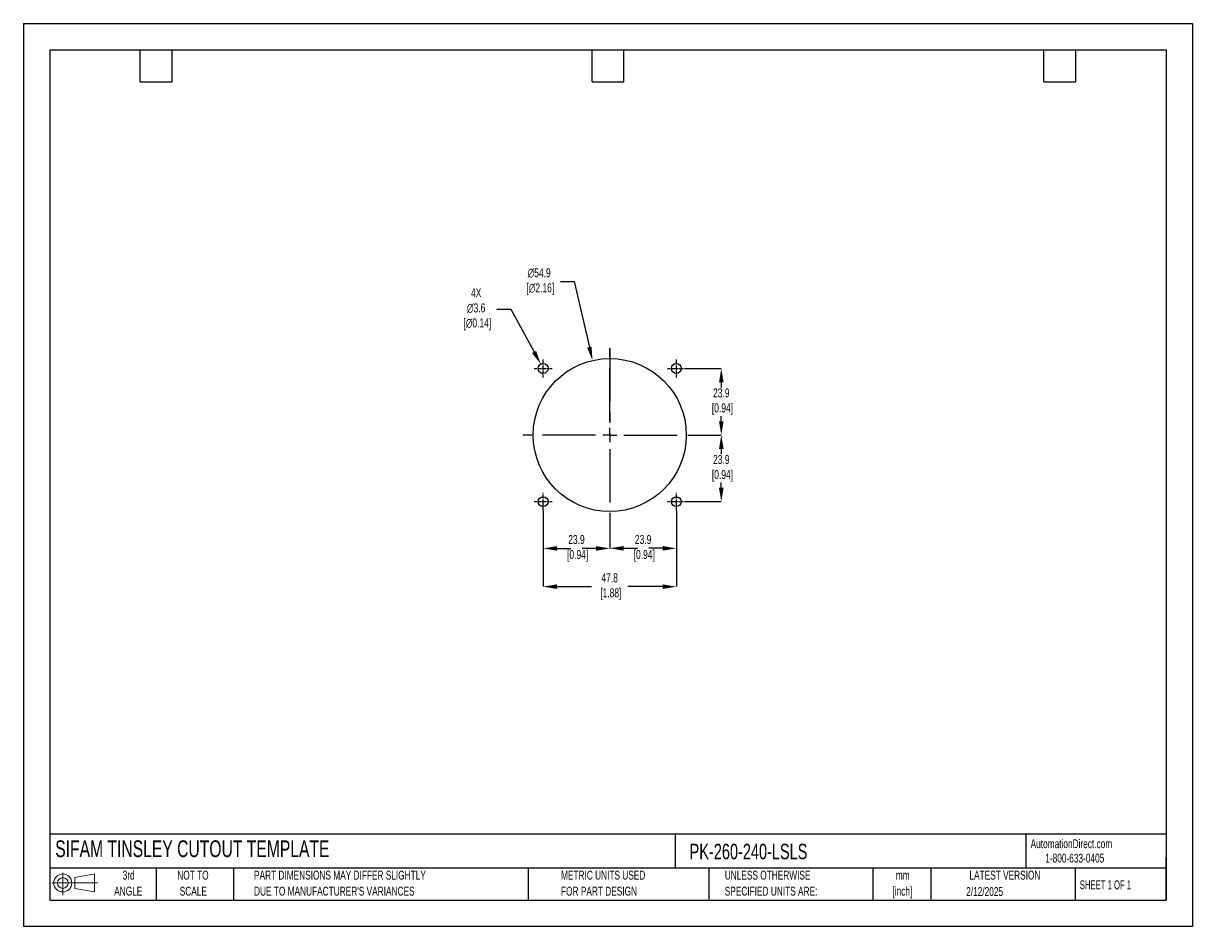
# Model space of a CAD drawing. Header units: millimetres. Extents: x 0 to 419, y 0 to 324.
import ezdxf

# ---------------------------------------------------------------- set-up
doc = ezdxf.new("R2010")
doc.units = ezdxf.units.MM
doc.header["$LTSCALE"] = 1.5
doc.header["$PDSIZE"] = -1
doc.linetypes.add('CENTERX2', pattern=[20.32, 12.7, -2.54, 2.54, -2.54])
for name, color, linetype in [('1', 7, 'Continuous'), ('CENTER', 40, 'CENTERX2'), ('SLD-DEFPOINTS', 7, 'Continuous')]:
    doc.layers.add(name, color=color, linetype=linetype)
doc.layers.add('DIMENSIONS', color=140, linetype='Continuous', lineweight=25)
doc.layers.add('TEXT', color=140, linetype='Continuous', lineweight=25)
doc.styles.add('SLDTEXTSTYLE0', font='TXT', dxfattribs={"width": 0.7})
doc.styles.add('SLDTEXTSTYLE1', font='TXT', dxfattribs={"width": 0.65})
doc.dimstyles.new('SLDDIMSTYLE0', dxfattribs={"dimtxt": 3.237012, "dimasz": 4.953, "dimexe": 0, "dimexo": 0.0625, "dimgap": 0.809253, "dimtad": 0, "dimtih": 1, "dimtoh": 1, "dimrnd": 1e-09, "dimzin": 12, "dimdsep": 46, "dimtxsty": 'SLDTEXTSTYLE0', "dimsah": 1, "dimcen": 0, "dimadec": 0, "dimazin": 3, "dimtfac": 1, "dimtofl": 0, "dimtmove": 0, "dimatfit": 3, "dimfxl": 0, "dimfrac": 2, "dimtolj": 1, "dimtzin": 12, "dimarcsym": 0})

# ---------------------------------------------------------------- blocks, each defined once
blk = doc.blocks.new('Block11')
at = {"color": 7, "linetype": 'Continuous', "lineweight": 18}
for p, q in [((0, 4.32), (16.31, 4.32)), ((3.88, 7.97), (3.88, 0)), ((8.22, 6.25), (15.26, 7.55)), ((8.22, 2.39), (8.22, 6.25)), ((15.26, 7.55), (15.26, 1.1)), ((8.22, 2.39), (15.26, 1.1))]:
    blk.add_line(p, q, dxfattribs=at)
for radius in [3.23, 1.93]:
    blk.add_circle((3.88, 4.32), radius, dxfattribs=at)
blk = doc.blocks.new('Block12')
at = {"layer": 'SLD-DEFPOINTS'}
blk.add_blockref('Block11', (0, 0), dxfattribs=at)
blk = doc.blocks.new('SW_NOTE_0_1')
at = {"layer": 'TEXT', "color": 0, "linetype": 'CENTERX2', "lineweight": 18, "char_height": 3.175, "attachment_point": 2, "style": 'SLDTEXTSTYLE0'}
for s, insert in [('mm', (4.27, 4.09)), ('[inch]', (4.14, -1.64))]:
    blk.add_mtext(s, dxfattribs=dict(at, insert=insert))
blk = doc.blocks.new('SW_NOTE_0_2')
at = {"layer": 'TEXT', "color": 0, "linetype": 'CENTERX2', "lineweight": 18, "char_height": 3.175, "attachment_point": 1, "style": 'SLDTEXTSTYLE0'}
for s, insert in [('UNLESS OTHERWISE', (0, 4.09)), ('SPECIFIED UNITS ARE:', (0, -1.64))]:
    blk.add_mtext(s, dxfattribs=dict(at, insert=insert))
blk = doc.blocks.new('SW_NOTE_0_3')
at = {"layer": 'TEXT', "color": 0, "linetype": 'CENTERX2', "lineweight": 18, "char_height": 3.175, "attachment_point": 1, "style": 'SLDTEXTSTYLE0'}
for s, insert in [('PART DIMENSIONS MAY DIFFER SLIGHTLY', (0, 4.09)), ("DUE TO MANUFACTURER'S VARIANCES", (0, -1.64))]:
    blk.add_mtext(s, dxfattribs=dict(at, insert=insert))
blk = doc.blocks.new('SW_NOTE_0_4')
at = {"layer": 'TEXT', "color": 0, "linetype": 'CENTERX2', "lineweight": 18, "char_height": 3.175, "attachment_point": 2, "style": 'SLDTEXTSTYLE0'}
for s, insert in [('NOT TO', (7.89, 4.09)), ('SCALE', (8.03, -1.64))]:
    blk.add_mtext(s, dxfattribs=dict(at, insert=insert))
blk = doc.blocks.new('SW_NOTE_0_5')
at = {"layer": 'TEXT', "color": 0, "linetype": 'CENTERX2', "lineweight": 18, "char_height": 3.175, "attachment_point": 2, "style": 'SLDTEXTSTYLE0'}
for s, insert in [('3rd', (3.47, 4.09)), ('ANGLE', (3.33, -1.64))]:
    blk.add_mtext(s, dxfattribs=dict(at, insert=insert))
blk = doc.blocks.new('SW_NOTE_0_6')
at = {"layer": 'TEXT', "color": 0, "linetype": 'CENTERX2', "lineweight": 18, "char_height": 3.175, "attachment_point": 1, "style": 'SLDTEXTSTYLE0'}
for s, insert in [('METRIC UNITS USED', (0, 4.09)), ('FOR PART DESIGN', (0, -1.64))]:
    blk.add_mtext(s, dxfattribs=dict(at, insert=insert))
blk = doc.blocks.new('SW_CENTERMARKSYMBOL_0')
at = {"layer": 'CENTER', "color": 0}
for p, q in [((0, 5.08), (0, 31.2)), ((-5.08, 0), (-31.2, 0)), ((0, 0), (-2.54, 0)), ((0, 0), (0, 2.54)), ((0, 0), (0, -2.54)), ((0, 0), (2.54, 0)), ((5.08, 0), (31.2, 0)), ((0, -5.08), (0, -31.2))]:
    blk.add_line(p, q, dxfattribs=at)
blk = doc.blocks.new('*D21')
at = {"layer": 'Defpoints', "color": 0}
for p in [(234.07, 149.18), (210.19, 145.06), (234.07, 135.64)]:
    blk.add_point(p, dxfattribs=at)
at = {"layer": 'DIMENSIONS', "color": 0, "lineweight": -2}
for p, q in [((234.07, 149.12), (234.07, 135.64)), ((210.19, 145), (210.19, 135.64)), ((215.14, 135.64), (220.09, 135.64)), ((229.11, 135.64), (224.16, 135.64))]:
    blk.add_line(p, q, dxfattribs=at)
at = {"layer": 'DIMENSIONS', "color": 0}
for points in [[(215.14, 136.47), (215.14, 134.82), (210.19, 135.64)], [(229.11, 136.47), (229.11, 134.82), (234.07, 135.64)]]:
    blk.add_solid(points, dxfattribs=at)
at = {"layer": 'DIMENSIONS', "color": 0, "insert": (222.13, 135.64), "char_height": 3.237, "attachment_point": 5, "style": 'SLDTEXTSTYLE0'}
blk.add_mtext('\\A1;23.9\\P [0.94]', dxfattribs=at)
blk = doc.blocks.new('*D22')
at = {"layer": 'Defpoints', "color": 0}
for p in [(186.31, 149.18), (234.07, 149.18), (234.07, 121.9)]:
    blk.add_point(p, dxfattribs=at)
at = {"layer": 'DIMENSIONS', "color": 0, "lineweight": -2}
for p, q in [((186.31, 149.12), (186.31, 121.9)), ((234.07, 149.12), (234.07, 121.9)), ((191.26, 121.9), (203.67, 121.9)), ((229.11, 121.9), (216.62, 121.9))]:
    blk.add_line(p, q, dxfattribs=at)
at = {"layer": 'DIMENSIONS', "color": 0}
for points in [[(191.26, 122.72), (191.26, 121.07), (186.31, 121.9)], [(229.11, 122.72), (229.11, 121.07), (234.07, 121.9)]]:
    blk.add_solid(points, dxfattribs=at)
at = {"layer": 'DIMENSIONS', "color": 0, "insert": (210.15, 121.9), "char_height": 3.237, "attachment_point": 5, "style": 'SLDTEXTSTYLE0'}
blk.add_mtext('\\A1;47.8\\P [1.88]', dxfattribs=at)
blk = doc.blocks.new('*D23')
at = {"layer": 'Defpoints', "color": 0}
for p in [(241.38, 176.25), (237.26, 152.37), (250.16, 152.37)]:
    blk.add_point(p, dxfattribs=at)
at = {"layer": 'DIMENSIONS', "color": 0, "lineweight": -2}
for p, q in [((241.44, 176.25), (250.16, 176.25)), ((250.16, 171.3), (250.16, 169.44)), ((250.16, 157.33), (250.16, 159.19)), ((237.32, 152.37), (250.16, 152.37))]:
    blk.add_line(p, q, dxfattribs=at)
at = {"layer": 'DIMENSIONS', "color": 0}
for points in [[(249.34, 171.3), (250.99, 171.3), (250.16, 176.25)], [(249.34, 157.33), (250.99, 157.33), (250.16, 152.37)]]:
    blk.add_solid(points, dxfattribs=at)
at = {"layer": 'DIMENSIONS', "color": 0, "insert": (250.16, 164.31), "char_height": 3.237, "attachment_point": 5, "style": 'SLDTEXTSTYLE0'}
blk.add_mtext('\\A1;23.9\\P [0.94]', dxfattribs=at)
blk = doc.blocks.new('*D24')
at = {"layer": 'Defpoints', "color": 0}
for p in [(237.26, 200.13), (241.38, 176.25), (250.16, 176.25)]:
    blk.add_point(p, dxfattribs=at)
at = {"layer": 'DIMENSIONS', "color": 0, "lineweight": -2}
for p, q in [((237.32, 200.13), (250.16, 200.13)), ((250.16, 195.18), (250.16, 193.32)), ((250.16, 181.21), (250.16, 183.07)), ((241.44, 176.25), (250.16, 176.25))]:
    blk.add_line(p, q, dxfattribs=at)
at = {"layer": 'DIMENSIONS', "color": 0}
for points in [[(249.34, 195.18), (250.99, 195.18), (250.16, 200.13)], [(249.34, 181.21), (250.99, 181.21), (250.16, 176.25)]]:
    blk.add_solid(points, dxfattribs=at)
at = {"layer": 'DIMENSIONS', "color": 0, "insert": (250.16, 188.19), "char_height": 3.237, "attachment_point": 5, "style": 'SLDTEXTSTYLE0'}
blk.add_mtext('\\A1;23.9\\P [0.94]', dxfattribs=at)
blk = doc.blocks.new('*D25')
at = {"layer": 'Defpoints', "color": 0}
for p in [(186.31, 149.18), (210.19, 145.06), (186.31, 135.61)]:
    blk.add_point(p, dxfattribs=at)
at = {"layer": 'DIMENSIONS', "color": 0, "lineweight": -2}
for p, q in [((186.31, 149.12), (186.31, 135.61)), ((210.19, 145), (210.19, 135.61)), ((191.26, 135.61), (196.21, 135.61)), ((205.23, 135.61), (200.28, 135.61))]:
    blk.add_line(p, q, dxfattribs=at)
at = {"layer": 'DIMENSIONS', "color": 0}
for points in [[(191.26, 136.43), (191.26, 134.78), (186.31, 135.61)], [(205.23, 136.43), (205.23, 134.78), (210.19, 135.61)]]:
    blk.add_solid(points, dxfattribs=at)
at = {"layer": 'DIMENSIONS', "color": 0, "insert": (198.25, 135.61), "char_height": 3.237, "attachment_point": 5, "style": 'SLDTEXTSTYLE0'}
blk.add_mtext('\\A1;23.9\\P [0.94]', dxfattribs=at)
blk = doc.blocks.new('*D26')
at = {"layer": 'Defpoints', "color": 0}
for p in [(203.99, 202.98), (216.38, 149.53)]:
    blk.add_point(p, dxfattribs=at)
at = {"layer": 'DIMENSIONS', "color": 0, "lineweight": -2}
for p, q in [((192.49, 231.25), (197.44, 231.25)), ((197.44, 231.25), (202.88, 207.8))]:
    blk.add_line(p, q, dxfattribs=at)
at = {"layer": 'DIMENSIONS', "color": 0}
blk.add_solid([(203.68, 207.99), (202.07, 207.62), (203.99, 202.98)], dxfattribs=at)
at = {"layer": 'DIMENSIONS', "color": 0, "insert": (184.88, 231.25), "char_height": 3.237, "attachment_point": 5, "style": 'SLDTEXTSTYLE0'}
blk.add_mtext('\\A1;∅54.9\\P [∅2.16]', dxfattribs=at)
blk = doc.blocks.new('*D27')
at = {"layer": 'Defpoints', "color": 0}
for p in [(185.45, 201.69), (187.16, 198.57)]:
    blk.add_point(p, dxfattribs=at)
at = {"layer": 'DIMENSIONS', "color": 0, "lineweight": -2}
for p, q in [((169.72, 221.36), (174.67, 221.36)), ((174.67, 221.36), (183.07, 206.04))]:
    blk.add_line(p, q, dxfattribs=at)
at = {"layer": 'DIMENSIONS', "color": 0}
blk.add_solid([(183.79, 206.43), (182.34, 205.64), (185.45, 201.69)], dxfattribs=at)
at = {"layer": 'DIMENSIONS', "color": 0, "insert": (162.3, 221.36), "char_height": 3.237, "attachment_point": 5, "style": 'SLDTEXTSTYLE0'}
blk.add_mtext('\\A1;4X\\P∅3.6\\P [∅0.14]', dxfattribs=at)

msp = doc.modelspace()

# ---------------------------------------------------------------- linework, layer by layer
at = {"color": 7, "linetype": 'Continuous'}
for p, q in [((0, 323.85), (0, 0)), ((0, 323.85), (419.1, 323.85)), ((419.1, 323.85), (419.1, 0)), ((419.1, 0), (0, 0))]:
    msp.add_line(p, q, dxfattribs=at)
at = {"layer": '1', "color": 1, "linetype": 'Continuous'}
for centre, radius in [((210.19, 176.25), 27.43), ((186.31, 200.13), 1.78), ((234.07, 200.13), 1.78), ((186.31, 152.37), 1.78), ((234.07, 152.37), 1.78)]:
    msp.add_circle(centre, radius, dxfattribs=at)
at = {"layer": 'CENTER'}
msp.add_line((210.19, 207.25), (210.19, 176.25), dxfattribs=at)
at = {"layer": 'CENTER', "ltscale": 0.05}
for p, q in [((186.31, 196.94), (186.31, 203.32)), ((234.07, 196.94), (234.07, 203.32)), ((183.12, 200.13), (189.5, 200.13)), ((230.88, 200.13), (237.26, 200.13)), ((186.31, 149.18), (186.31, 155.56)), ((234.07, 149.18), (234.07, 155.56)), ((183.12, 152.37), (189.5, 152.37)), ((230.88, 152.37), (237.26, 152.37))]:
    msp.add_line(p, q, dxfattribs=at)
at = {"layer": 'TEXT'}
for p, q in [((9.52, 314.32), (409.57, 314.32)), ((9.52, 314.32), (9.52, 9.52)), ((41.91, 302.89), (41.91, 314.32)), ((53.34, 302.89), (53.34, 314.32)), ((203.83, 302.89), (203.83, 314.32)), ((215.26, 302.89), (215.26, 314.32)), ((365.76, 302.89), (365.76, 314.32)), ((377.19, 302.89), (377.19, 314.32)), ((409.57, 314.32), (409.57, 9.52)), ((41.91, 302.89), (53.34, 302.89)), ((203.83, 302.89), (215.26, 302.89)), ((365.76, 302.89), (377.19, 302.89)), ((409.57, 33.19), (9.52, 33.19)), ((233.64, 33.19), (233.64, 20.95)), ((359.36, 33.19), (359.36, 20.95)), ((409.57, 9.52), (409.57, 24.77)), ((409.57, 20.95), (9.52, 20.95)), ((47.62, 20.95), (47.62, 9.52)), ((75.32, 20.95), (75.32, 9.52)), ((180.97, 20.95), (180.97, 9.52)), ((245.67, 20.95), (245.67, 9.52)), ((304.54, 20.95), (304.54, 9.52)), ((325.22, 20.95), (325.22, 9.52)), ((377.02, 20.95), (377.02, 9.52)), ((9.52, 9.52), (409.57, 9.52))]:
    msp.add_line(p, q, dxfattribs=at)

# ---------------------------------------------------------------- block references
at = {"layer": 'CENTER'}
msp.add_blockref('SW_CENTERMARKSYMBOL_0', (210.19, 176.25), dxfattribs=at)
at = {"layer": 'SLD-DEFPOINTS'}
msp.add_blockref('Block12', (10.26, 11.33), dxfattribs=at)
at = {"layer": 'TEXT', "linetype": 'CENTERX2', "lineweight": 18}
for name, p in [('SW_NOTE_0_5', (34.27, 15.95)), ('SW_NOTE_0_4', (52.89, 15.95)), ('SW_NOTE_0_3', (82.68, 15.95)), ('SW_NOTE_0_6', (192.72, 15.95)), ('SW_NOTE_0_2', (251.41, 15.95)), ('SW_NOTE_0_1', (310.93, 15.95))]:
    msp.add_blockref(name, p, dxfattribs=at)

# ---------------------------------------------------------------- texts
at = {"layer": 'TEXT', "linetype": 'CENTERX2', "lineweight": 25, "attachment_point": 1, "style": 'SLDTEXTSTYLE0'}
for s, insert, char_height in [('SIFAM TINSLEY CUTOUT TEMPLATE', (11.42, 30.93), 6), ('PK-260-240-LSLS', (238.81, 29.71), 5.5562)]:
    msp.add_mtext(s, dxfattribs=dict(at, insert=insert, char_height=char_height))
at = {"layer": 'TEXT', "linetype": 'CENTERX2', "lineweight": 18, "char_height": 3.175}
for s, insert, attachment_point, style in [('AutomationDirect.com', (361.04, 31.31), 1, 'SLDTEXTSTYLE0'), ('1-800-633-0405', (366.29, 26.16), 1, 'SLDTEXTSTYLE0'), ('LATEST VERSION', (351.83, 20.05), 2, 'SLDTEXTSTYLE0'), ('2/12/2025', (344.55, 14.16), 2, 'SLDTEXTSTYLE0'), ('SHEET 1 OF 1', (378.66, 16.58), 1, 'SLDTEXTSTYLE1')]:
    msp.add_mtext(s, dxfattribs=dict(at, insert=insert, attachment_point=attachment_point, style=style))

# ---------------------------------------------------------------- dimensions: what is measured, and where the dimension line sits
at = {"layer": 'DIMENSIONS'}
for p1, p2, text, picture, middle in [((216.38, 149.53), (203.99, 202.98), '<>\\P[]', '*D26', (184.88, 231.25)), ((187.16, 198.57), (185.45, 201.69), '4X\\P<>\\P[]', '*D27', (162.3, 221.36))]:
    dim = msp.add_diameter_dim_2p(p1=p1, p2=p2, text=text, dimstyle='SLDDIMSTYLE0', override={"dimdec": 1}, dxfattribs=at)
    dim.commit()
    dim.dimension.update_dxf_attribs({"geometry": picture, "text_midpoint": middle, "dimtype": 163})
for base, p1, p2, picture, middle in [((250.16, 176.25), (237.26, 200.13), (241.38, 176.25), '*D24', (250.16, 188.19)), ((250.16, 152.37), (241.38, 176.25), (237.26, 152.37), '*D23', (250.16, 164.31))]:
    dim = msp.add_linear_dim(base=base, p1=p1, p2=p2, angle=90, text='<>\\P[]', dimstyle='SLDDIMSTYLE0', override={"dimdec": 1}, dxfattribs=at)
    dim.commit()
    dim.dimension.update_dxf_attribs({"geometry": picture, "text_midpoint": middle})
dim = msp.add_linear_dim(base=(234.07, 121.9), p1=(186.31, 149.18), p2=(234.07, 149.18), text='<>\\P[]', dimstyle='SLDDIMSTYLE0', override={"dimdec": 1}, dxfattribs=at)
dim.commit()
dim.dimension.update_dxf_attribs({"geometry": '*D22', "text_midpoint": (210.15, 121.9), "dimtype": 160})
for base, p2, picture, middle in [((186.31, 135.61), (186.31, 149.18), '*D25', (198.25, 135.61)), ((234.07, 135.64), (234.07, 149.18), '*D21', (222.13, 135.64))]:
    dim = msp.add_linear_dim(base=base, p1=(210.19, 145.06), p2=p2, text='<>\\P[]', dimstyle='SLDDIMSTYLE0', override={"dimdec": 1}, dxfattribs=at)
    dim.commit()
    dim.dimension.update_dxf_attribs({"geometry": picture, "text_midpoint": middle})

doc.saveas('drawing.dxf')
